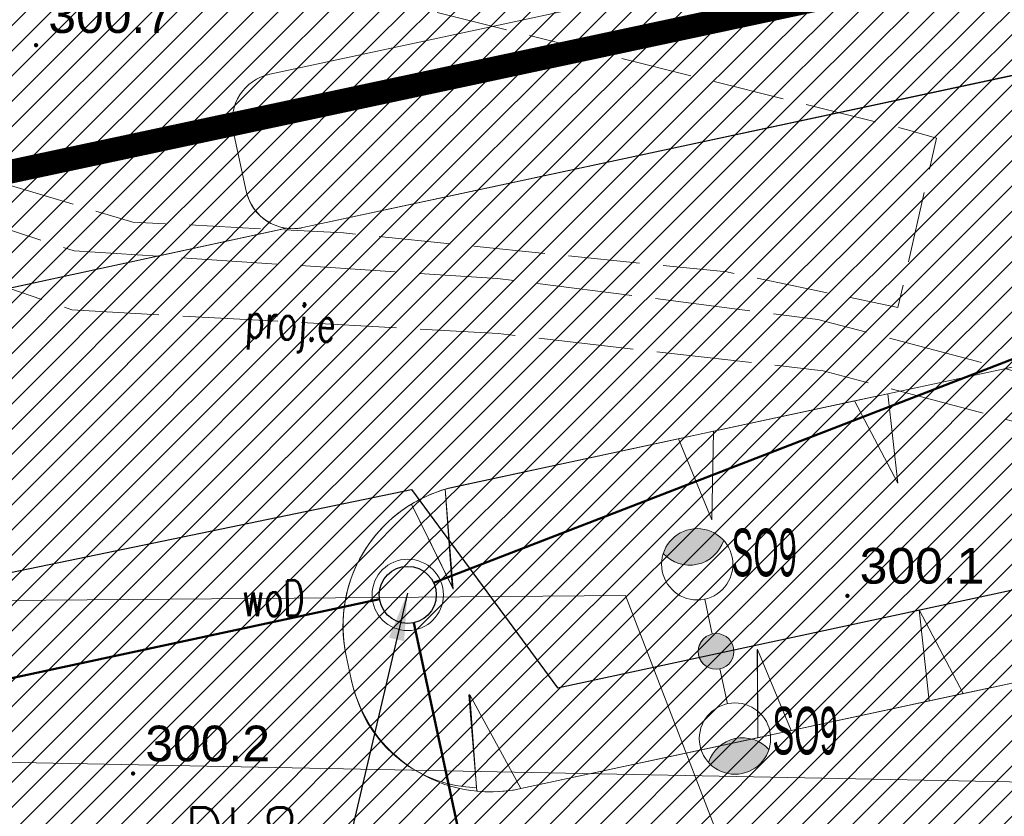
# Model space of a CAD drawing. Header units: metres. Extents: x 6567444 to 13135881, y 5574237 to 11149086.
# Tile 135 of 212: x 6567895 to 6567915, y 5574454 to 5574471. Entities that reach past the tile are written whole.
import ezdxf
from ezdxf.enums import TextEntityAlignment as Align

# ---------------------------------------------------------------- set-up
doc = ezdxf.new("R2010")
doc.units = ezdxf.units.M
for name, pattern in [('_MDCP$0$L_2_50', [2.5, 2, -0.5]), ('_MDCP$1$L_0_06', [2, 1.5, -0.5]), ('_PZT$0$Kropki przerywana 1', [250, 150, -100]), ('GE.I.6640.1.468.2024_MDCP_dodatkowe pomiary_12.03.2026$0$L_0_06', [2, 1.5, -0.5]), ('GE.I.6640.1.468.2024_MDCP_dodatkowe pomiary_12.03.2026$0$L_2_50', [2.5, 2, -0.5])]:
    doc.linetypes.add(name, pattern=pattern)
for name, color, linetype, lineweight in [('_MDCP$0$GES_PrzewodElektroenergetyczny_Projektowany', 7, 'Continuous', 18), ('_MDCP$0$OT_Komunikacja', 7, 'Continuous', 18), ('_MDCP$0$OTRN', 7, 'Continuous', 13), ('_MDCP$1$GES_PrzewodWodociagowy', 5, 'Continuous', 18), ('_TT_KAN_D', 96, 'Continuous', 50), ('_TT_KAN_D_Opis_PKT_I', 7, 'Continuous', 30), ('GE.I.6640.1.468.2024_MDCP_dodatkowe pomiary_12.03.2026$0$GES_PrzewodElektroenergetyczny_Projektowany', 7, 'Continuous', 18), ('GE.I.6640.1.468.2024_MDCP_dodatkowe pomiary_12.03.2026$0$GES_PrzewodWodociagowy', 5, 'Continuous', 18), ('GE.I.6640.1.468.2024_MDCP_dodatkowe pomiary_12.03.2026$0$OT_Komunikacja', 7, 'Continuous', 18), ('GE.I.6640.1.468.2024_MDCP_dodatkowe pomiary_12.03.2026$0$OTRN', 7, 'Continuous', 13), ('PT-IE-001 PZT - instal. elektr XREFF$0$SEL_sieci_oswietlenie_oprawy', 152, 'Continuous', 20)]:
    doc.layers.add(name, color=color, linetype=linetype, lineweight=lineweight)
for name, color, linetype in [('_MDCP$0$OTRN_O', 7, 'Continuous'), ('FORMA - Arch 01 - PZT 1 Strefy', 7, 'Continuous'), ('GE.I.6640.1.468.2024_MDCP_dodatkowe pomiary_12.03.2026$0$OTRN_O', 7, 'Continuous'), ('PT-IE-001 PZT - instal. elektr XREFF$0$SEL_atrybut_bloku1', 7, 'Continuous'), ('PT-IE-001 PZT - instal. elektr XREFF$0$SEL_atrybut_bloku2', 9, 'Continuous')]:
    doc.layers.add(name, color=color, linetype=linetype)
doc.layers.add('PT-IE-001 PZT - instal. elektr XREFF$0$SEL_sieci_kable_nN_oswietlenie', color=7, linetype='PT-IE-001 PZT - instal. elektr XREFF$0$SEL_eNN', lineweight=30, true_color=0xff7a7a)
doc.styles.add('_MDCP$0$BDOT', font='arial.ttf', dxfattribs={"width": 0.9})
doc.styles.add('_MDCP$0$STANDARD', font='simplex.shx')
doc.styles.add('GE.I.6640.1.468.2024_MDCP_dodatkowe pomiary_12.03.2026$0$BDOT', font='arial.ttf', dxfattribs={"width": 0.9})
doc.styles.add('GE.I.6640.1.468.2024_MDCP_dodatkowe pomiary_12.03.2026$0$STANDARD', font='simplex.shx')
doc.styles.add('PT-IE-001 PZT - instal. elektr XREFF$0$ARIAL', font='ARIALN.TTF', dxfattribs={"width": 0.8})
doc.styles.add('PT-IE-001 PZT - instal. elektr XREFF$0$ROMANS', font='ARIALN.TTF', dxfattribs={"width": 0.8})
doc.styles.add('ROMANS', font='romans.shx', dxfattribs={"width": 0.9})
doc.styles.get("Standard").update_dxf_attribs({"font": 'arial.ttf'})
doc.linetypes.add('PT-IE-001 PZT - instal. elektr XREFF$0$SEL_eNN', pattern='A,5,["eNN",PT-IE-001 PZT - instal. elektr XREFF$0$ARIAL,S=1,R=0,X=1.45,Y=0.25],5', length=10)
doc.dimstyles.new('ISO-25', dxfattribs={"dimtxt": 2.5, "dimasz": 2.5, "dimexe": 1.25, "dimexo": 0.625, "dimtad": 1, "dimtxsty": 'Standard', "dimcen": 2.5, "dimadec": 0, "dimazin": 0, "dimtfac": 1, "dimtmove": 0, "dimatfit": 3, "dimfxl": 1, "dimarcsym": 0})
pattern_1 = [(45, (0, 0), (-0.265165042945, 0.265165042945), [])]

# ---------------------------------------------------------------- blocks, each defined once
blk = doc.blocks.new('_MDCP$0$OTRN')
at = {"layer": '_MDCP$0$OTRN', "color": 0, "const_width": 0.09}
blk.add_lwpolyline([(-0.045, 0, 1), (0.045, 0, 1)], format="xyb", close=True, dxfattribs=at)
at = {"layer": '_MDCP$0$OTRN_O', "color": 0, "style": '_MDCP$0$BDOT'}
blk.add_attdef('RZEDNA', (0.514, 0.515), '', height=1.5, dxfattribs=at)
blk = doc.blocks.new('_MDCP')
at = {"layer": '_MDCP$0$GES_PrzewodElektroenergetyczny_Projektowany', "color": 1, "linetype": '_MDCP$0$L_2_50', "lineweight": 18, "flags": 128}
for points in [[(6567968.757, 5574418.447), (6567965.79, 5574417.788), (6567964.269, 5574419.682), (6567962.444, 5574428.423), (6567960.927, 5574438.382), (6567955.785, 5574440.828), (6567943.735, 5574448.879), (6567937.061, 5574453.287), (6567929.241, 5574458.206), (6567924.301, 5574460.739), (6567918.598, 5574463.02), (6567911.377, 5574464.921), (6567904.643, 5574465.783), (6567895.738, 5574466.364), (6567887.791, 5574468.949), (6567886.282, 5574470.192), (6567885.356, 5574472.785), (6567880.925, 5574493.141), (6567879.016, 5574496.438), (6567878.444, 5574499.11), (6567874.34, 5574499.268), (6567872.908, 5574505.876), (6567870.567, 5574509.67), (6567868.305, 5574511.329), (6567862.172, 5574511.906), (6567852.994, 5574510.772), (6567850.203, 5574522.019), (6567848.1, 5574529.505), (6567843.148, 5574549.062), (6567840.304, 5574561.676)], [(6567969.013, 5574417.508), (6567965.67, 5574416.775), (6567965.136, 5574416.988), (6567963.338, 5574419.374), (6567961.4, 5574428.408), (6567959.839, 5574437.722), (6567955.495, 5574439.686), (6567949.589, 5574443.706), (6567943.221, 5574448.01), (6567937.351, 5574451.781), (6567931.445, 5574455.553), (6567928.35, 5574457.367), (6567924.259, 5574459.573), (6567918.175, 5574462.063), (6567911.487, 5574463.842), (6567904.656, 5574464.624), (6567895.691, 5574465.123), (6567890.711, 5574466.83), (6567887.509, 5574467.826), (6567885.41, 5574469.356), (6567884.058, 5574472.665), (6567883.631, 5574475.084), (6567882.172, 5574482.199), (6567880.002, 5574492.125), (6567879.789, 5574492.837), (6567878.117, 5574495.647), (6567877.606, 5574498.034), (6567873.799, 5574498.12), (6567873.492, 5574498.529), (6567871.962, 5574505.181), (6567869.85, 5574508.829), (6567867.823, 5574510.339), (6567862.143, 5574510.874), (6567852.516, 5574509.777), (6567850.708, 5574516.687), (6567849.134, 5574522.547)]]:
    blk.add_lwpolyline(points, dxfattribs=at)
at = {"layer": '_MDCP$0$OT_Komunikacja', "color": 7, "linetype": '_MDCP$1$L_0_06', "lineweight": 18, "flags": 128}
blk.add_lwpolyline([(6567882.96, 5574514.19), (6567888.44, 5574477.38), (6567889.21, 5574475.79), (6567889.95, 5574474.97), (6567890.49, 5574474.7), (6567893.61, 5574473.71), (6567902.37, 5574471.63), (6567913.26, 5574468.91), (6567913.873, 5574468.734), (6567913.06, 5574465.175), (6567909.46, 5574465.92), (6567901.4, 5574466.74), (6567896.97, 5574466.97), (6567892.9, 5574468.19), (6567889.15, 5574469.24), (6567888, 5574469.69), (6567887.04, 5574470.68), (6567886.14, 5574472.85), (6567879.8, 5574500.83), (6567875.93, 5574514.86), (6567873.96, 5574525.12), (6567870.68, 5574544.68), (6567869.69, 5574556.86), (6567875.1, 5574558.32), (6567875.46, 5574553.45), (6567875.76, 5574549.86), (6567876.26, 5574547.82), (6567876.97, 5574544.24), (6567879.87, 5574529.68)], close=True, dxfattribs=at)
at = {"layer": '_MDCP$1$GES_PrzewodWodociagowy', "color": 5, "linetype": 'Continuous', "lineweight": 18, "flags": 128}
for points in [[(6567907.332, 5574459.117), (6567892.522, 5574458.995)], [(6567911.585, 5574448.06), (6567907.332, 5574459.117)]]:
    blk.add_lwpolyline(points, dxfattribs=at)
at = {"layer": '_MDCP$1$GES_PrzewodWodociagowy', "color": 5, "linetype": 'Continuous', "lineweight": 18}
blk.add_lwpolyline([(6567818.054, 5574440.375), (6567892.06, 5574455.65), (6567958.853, 5574454.349)], dxfattribs=at)
at = {"layer": '_MDCP$0$OTRN', "color": 14, "xscale": 0.5, "yscale": 0.5, "zscale": 0.5}
for p, values in [((6567894.94, 5574470.69, 300.711), {'RZEDNA': '300.7'}), ((6567911.998, 5574459.107, 300.122), {'RZEDNA': '300.1'}), ((6567896.979, 5574455.37, 300.155), {'RZEDNA': '300.2'})]:
    blk.add_blockref('_MDCP$0$OTRN', p, dxfattribs=at).add_auto_attribs(values)
at = {"layer": '_MDCP$0$GES_PrzewodElektroenergetyczny_Projektowany', "color": 1, "lineweight": 15, "style": '_MDCP$0$STANDARD', "width": 0.66}
blk.add_text('proj.e', height=0.75, rotation=-3.2, dxfattribs=at).set_placement((6567900.294, 5574464.867), align=Align.MIDDLE_CENTER)
at = {"layer": '_MDCP$1$GES_PrzewodWodociagowy', "color": 5, "lineweight": 15, "style": '_MDCP$0$STANDARD', "width": 0.66}
blk.add_text('woD', height=0.75, rotation=-359.5, dxfattribs=at).set_placement((6567899.927, 5574459.056), align=Align.MIDDLE_CENTER)
blk = doc.blocks.new('GE.I.6640.1.468.2024_MDCP_dodatkowe pomiary_12.03.2026$0$OTRN')
at = {"layer": 'GE.I.6640.1.468.2024_MDCP_dodatkowe pomiary_12.03.2026$0$OTRN', "color": 0, "const_width": 0.09}
blk.add_lwpolyline([(-0.045, 0, 1), (0.045, 0, 1)], format="xyb", close=True, dxfattribs=at)
at = {"layer": 'GE.I.6640.1.468.2024_MDCP_dodatkowe pomiary_12.03.2026$0$OTRN_O', "color": 0, "style": 'GE.I.6640.1.468.2024_MDCP_dodatkowe pomiary_12.03.2026$0$BDOT'}
blk.add_attdef('RZEDNA', (0.514, 0.515), '', height=1.5, dxfattribs=at)
blk = doc.blocks.new('GE.I.6640.1.468.2024_MDCP_dodatkowe pomiary_12.03.2026')
at = {"layer": 'GE.I.6640.1.468.2024_MDCP_dodatkowe pomiary_12.03.2026$0$GES_PrzewodElektroenergetyczny_Projektowany', "color": 1, "linetype": 'GE.I.6640.1.468.2024_MDCP_dodatkowe pomiary_12.03.2026$0$L_2_50', "lineweight": 18, "flags": 128}
for points in [[(6567968.757, 5574418.447), (6567965.79, 5574417.788), (6567964.269, 5574419.682), (6567962.444, 5574428.423), (6567960.927, 5574438.382), (6567955.785, 5574440.828), (6567943.735, 5574448.879), (6567937.061, 5574453.287), (6567929.241, 5574458.206), (6567924.301, 5574460.739), (6567918.598, 5574463.02), (6567911.377, 5574464.921), (6567904.643, 5574465.783), (6567895.738, 5574466.364), (6567887.791, 5574468.949), (6567886.282, 5574470.192), (6567885.356, 5574472.785), (6567880.925, 5574493.141), (6567879.016, 5574496.438), (6567878.444, 5574499.11), (6567874.34, 5574499.268), (6567872.908, 5574505.876), (6567870.567, 5574509.67), (6567868.305, 5574511.329), (6567862.172, 5574511.906), (6567852.994, 5574510.772), (6567850.203, 5574522.019), (6567848.1, 5574529.505), (6567843.148, 5574549.062), (6567840.304, 5574561.676)], [(6567969.013, 5574417.508), (6567965.67, 5574416.775), (6567965.136, 5574416.988), (6567963.338, 5574419.374), (6567961.4, 5574428.408), (6567959.839, 5574437.722), (6567955.495, 5574439.686), (6567949.589, 5574443.706), (6567943.221, 5574448.01), (6567937.351, 5574451.781), (6567931.445, 5574455.553), (6567928.35, 5574457.367), (6567924.259, 5574459.573), (6567918.175, 5574462.063), (6567911.487, 5574463.842), (6567904.656, 5574464.624), (6567895.691, 5574465.123), (6567890.711, 5574466.83), (6567887.509, 5574467.826), (6567885.41, 5574469.356), (6567884.058, 5574472.665), (6567883.631, 5574475.084), (6567882.172, 5574482.199), (6567880.002, 5574492.125), (6567879.789, 5574492.837), (6567878.117, 5574495.647), (6567877.606, 5574498.034), (6567873.799, 5574498.12), (6567873.492, 5574498.529), (6567871.962, 5574505.181), (6567869.85, 5574508.829), (6567867.823, 5574510.339), (6567862.143, 5574510.874), (6567852.516, 5574509.777), (6567850.708, 5574516.687), (6567849.134, 5574522.547)]]:
    blk.add_lwpolyline(points, dxfattribs=at)
at = {"layer": 'GE.I.6640.1.468.2024_MDCP_dodatkowe pomiary_12.03.2026$0$GES_PrzewodWodociagowy', "color": 5, "linetype": 'Continuous', "lineweight": 18, "flags": 128}
for points in [[(6567907.332, 5574459.117), (6567892.522, 5574458.995)], [(6567911.585, 5574448.06), (6567907.332, 5574459.117)]]:
    blk.add_lwpolyline(points, dxfattribs=at)
at = {"layer": 'GE.I.6640.1.468.2024_MDCP_dodatkowe pomiary_12.03.2026$0$GES_PrzewodWodociagowy', "color": 5, "linetype": 'Continuous', "lineweight": 18}
blk.add_lwpolyline([(6567818.054, 5574440.375), (6567892.06, 5574455.65), (6567958.853, 5574454.349)], dxfattribs=at)
at = {"layer": 'GE.I.6640.1.468.2024_MDCP_dodatkowe pomiary_12.03.2026$0$OT_Komunikacja', "color": 7, "linetype": 'GE.I.6640.1.468.2024_MDCP_dodatkowe pomiary_12.03.2026$0$L_0_06', "lineweight": 18, "flags": 128}
blk.add_lwpolyline([(6567882.96, 5574514.19), (6567888.44, 5574477.38), (6567889.21, 5574475.79), (6567889.95, 5574474.97), (6567890.49, 5574474.7), (6567893.61, 5574473.71), (6567902.37, 5574471.63), (6567913.26, 5574468.91), (6567913.873, 5574468.734), (6567913.06, 5574465.175), (6567909.46, 5574465.92), (6567901.4, 5574466.74), (6567896.97, 5574466.97), (6567892.9, 5574468.19), (6567889.15, 5574469.24), (6567888, 5574469.69), (6567887.04, 5574470.68), (6567886.14, 5574472.85), (6567879.8, 5574500.83), (6567875.93, 5574514.86), (6567873.96, 5574525.12), (6567870.68, 5574544.68), (6567869.69, 5574556.86), (6567875.1, 5574558.32), (6567875.46, 5574553.45), (6567875.76, 5574549.86), (6567876.26, 5574547.82), (6567876.97, 5574544.24), (6567879.87, 5574529.68)], close=True, dxfattribs=at)
at = {"layer": 'GE.I.6640.1.468.2024_MDCP_dodatkowe pomiary_12.03.2026$0$OTRN', "color": 14, "xscale": 0.5, "yscale": 0.5, "zscale": 0.5}
for p, values in [((6567894.94, 5574470.69, 300.711), {'RZEDNA': '300.7'}), ((6567911.998, 5574459.107, 300.122), {'RZEDNA': '300.1'}), ((6567896.979, 5574455.37, 300.155), {'RZEDNA': '300.2'})]:
    blk.add_blockref('GE.I.6640.1.468.2024_MDCP_dodatkowe pomiary_12.03.2026$0$OTRN', p, dxfattribs=at).add_auto_attribs(values)
at = {"layer": 'GE.I.6640.1.468.2024_MDCP_dodatkowe pomiary_12.03.2026$0$GES_PrzewodElektroenergetyczny_Projektowany', "color": 1, "lineweight": 15, "style": 'GE.I.6640.1.468.2024_MDCP_dodatkowe pomiary_12.03.2026$0$STANDARD', "width": 0.66}
blk.add_text('proj.e', height=0.75, rotation=-3.2, dxfattribs=at).set_placement((6567900.294, 5574464.867), align=Align.MIDDLE_CENTER)
at = {"layer": 'GE.I.6640.1.468.2024_MDCP_dodatkowe pomiary_12.03.2026$0$GES_PrzewodWodociagowy', "color": 5, "lineweight": 15, "style": 'GE.I.6640.1.468.2024_MDCP_dodatkowe pomiary_12.03.2026$0$STANDARD', "width": 0.66}
blk.add_text('woD', height=0.75, rotation=-359.5, dxfattribs=at).set_placement((6567899.927, 5574459.056), align=Align.MIDDLE_CENTER)
blk = doc.blocks.new('PT-IE-001 PZT - instal. elektr XREFF$0$oprawa zewnetrzna stojaca')
for points in [[(2.625, 0, 0.267949), (2.25, 0.65, 0.57735), (2.25, -0.65, 0.267949)], [(0.375, 0, 1), (-0.375, 0, 1)]]:
    blk.add_hatch(color=256).paths.add_polyline_path(points)
blk.add_line((1.125, 0), (0.375, 0))
for centre, radius in [((1.875, 0), 0.75), ((0, 0), 0.375)]:
    blk.add_circle(centre, radius)
blk.add_arc((2.625, 0), 0.75, 120, 240)
at = {"layer": 'PT-IE-001 PZT - instal. elektr XREFF$0$SEL_atrybut_bloku1', "style": 'PT-IE-001 PZT - instal. elektr XREFF$0$ROMANS', "width": 0.6, "flags": 8}
blk.add_attdef('TYP', text='', height=1, dxfattribs=at).set_placement((1.873, 0.9), align=Align.CENTER)
at = {"layer": 'PT-IE-001 PZT - instal. elektr XREFF$0$SEL_atrybut_bloku2', "style": 'PT-IE-001 PZT - instal. elektr XREFF$0$ROMANS', "width": 0.6, "flags": 8}
for tag, p in [('OPIS1', (1.873, -1.638)), ('OPIS2', (1.873, -2.499))]:
    blk.add_attdef(tag, text='', height=0.75, dxfattribs=at).set_placement(p, align=Align.CENTER)
blk = doc.blocks.new('PT-IE-001 PZT - instal. elektr XREFF')
at = {"layer": 'PT-IE-001 PZT - instal. elektr XREFF$0$SEL_sieci_kable_nN_oswietlenie', "ltscale": 0.8}
blk.add_lwpolyline([(6567886.944, 5574458.058), (6567902.83, 5574461.346), (6567905.9, 5574457.175), (6567905.9, 5574457.175), (6567932.597, 5574462.925), (6567933.231, 5574462.358)], dxfattribs=at)
at = {"layer": 'PT-IE-001 PZT - instal. elektr XREFF$0$SEL_sieci_oswietlenie_oprawy'}
ref = blk.add_blockref('PT-IE-001 PZT - instal. elektr XREFF$0$oprawa zewnetrzna stojaca', (6567909.236, 5574457.938), dxfattribs=dict(at, rotation=102.2005331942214))
ref.add_attrib('TYP', 'SO9', dxfattribs={"layer": 'PT-IE-001 PZT - instal. elektr XREFF$0$SEL_atrybut_bloku1', "height": 1, "style": 'PT-IE-001 PZT - instal. elektr XREFF$0$ROMANS', "width": 0.6, "flags": 8}).set_placement((6567910.247, 5574459.519), align=Align.CENTER)
ref = blk.add_blockref('PT-IE-001 PZT - instal. elektr XREFF$0$oprawa zewnetrzna stojaca', (6567909.237, 5574457.938), dxfattribs=dict(at, rotation=282.2005331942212))
ref.add_attrib('TYP', 'SO9', dxfattribs={"layer": 'PT-IE-001 PZT - instal. elektr XREFF$0$SEL_atrybut_bloku1', "height": 1, "style": 'PT-IE-001 PZT - instal. elektr XREFF$0$ROMANS', "width": 0.6, "flags": 8}).set_placement((6567911.108, 5574455.772), align=Align.CENTER)

msp = doc.modelspace()

# ---------------------------------------------------------------- block references
at = {"layer": 'Defpoints'}
msp.add_blockref('GE.I.6640.1.468.2024_MDCP_dodatkowe pomiary_12.03.2026', (0, 0), dxfattribs=at)

# ---------------------------------------------------------------- next in the draw order: block references
msp.add_blockref('_MDCP', (0, 0))

# ---------------------------------------------------------------- next in the draw order: linework, layer by layer
at = {"layer": '_TT_KAN_D'}
msp.add_line((6567903.298, 5574459.379), (6567930.412, 5574469.875), dxfattribs=at)
for points in [[(6567870.038, 5574452.136), (6567902.16, 5574459.039)], [(6567902.879, 5574458.541), (6567903.861, 5574453.974)]]:
    msp.add_lwpolyline(points, dxfattribs=at)
at = {"layer": '_TT_KAN_D', "lineweight": 13}
msp.add_circle((6567902.753, 5574459.128), 0.75, dxfattribs=at)
at = {"layer": '_TT_KAN_D', "lineweight": 30}
msp.add_circle((6567902.753, 5574459.128), 0.6, dxfattribs=at)
at = {"layer": 'Defpoints', "color": 6, "linetype": '_PZT$0$Kropki przerywana 1', "lineweight": 50, "ltscale": 0.01, "const_width": 0.5}
msp.add_lwpolyline([(6567846.825, 5574464.572), (6567852.935, 5574465.886), (6567856.959, 5574459.099), (6567863.876, 5574457.905), (6567881.468, 5574461.686), (6567884.062, 5574465.823), (6567941.534, 5574478.091)], dxfattribs=at)

# ---------------------------------------------------------------- next in the draw order: texts
at = {"layer": '_TT_KAN_D_Opis_PKT_I', "insert": (6567900.478, 5574454.654), "char_height": 1.2, "attachment_point": 3, "style": 'ROMANS'}
msp.add_mtext('\\W0.8;DI.8', dxfattribs=at)

# ---------------------------------------------------------------- next in the draw order: leaders
at = {"layer": '_TT_KAN_D_Opis_PKT_I', "lineweight": 25, "annotation_type": 0, "has_hookline": 1, "hookline_direction": 1, "text_width": 2.377}
msp.add_leader([(6567902.745, 5574459.165), (6567901.374, 5574453.295), (6567900.374, 5574453.295)], dimstyle='ISO-25', override={"dimasz": 1, "dimgap": 0.625, "dimtad": 3}, dxfattribs=at)

# ---------------------------------------------------------------- next in the draw order: block references
msp.add_blockref('PT-IE-001 PZT - instal. elektr XREFF', (0, 0))

# ---------------------------------------------------------------- next in the draw order: hatches: boundary and pattern name
at = {"layer": 'FORMA - Arch 01 - PZT 1 Strefy', "linetype": 'Continuous', "lineweight": 0, "true_color": 0x577933}
h = msp.add_hatch(dxfattribs=at)
h.set_pattern_fill('ANSI31', color=77, scale=3, style=0)
h.set_pattern_definition(pattern_1)
h.paths.add_polyline_path([(6567829, 5574517.24), (6567842.398, 5574471.118), (6567844.165, 5574471.632), (6567846.931, 5574462.111), (6567846.967, 5574484.472), (6567835.736, 5574536.73), (6567846.642, 5574539.074), (6567844.864, 5574547.35), (6567918.571, 5574563.191), (6567935.605, 5574483.933), (6567930.975, 5574476.768), (6567931.227, 5574475.595), (6567933.57, 5574476.098, 0.216609), (6567938.884, 5574480.085), (6567921.55, 5574567.86), (6567849.267, 5574550.953), (6567830.11, 5574546.47)])
at = {"layer": 'FORMA - Arch 01 - PZT 1 Strefy', "linetype": 'Continuous', "lineweight": 0, "true_color": 0x69697f}
h = msp.add_hatch(dxfattribs=at)
h.set_pattern_fill('ANSI31', color=8, scale=3, style=0)
h.set_pattern_definition(pattern_1)
h.paths.add_polyline_path([(6567875.437, 5574515.718), (6567883.567, 5574477.893), (6567884.58, 5574473.187), (6567886.578, 5574463.891), (6567886.587, 5574463.893), (6567900.21, 5574466.838, -0.318533), (6567899.358, 5574467.62), (6567899.085, 5574468.891, -0.414214), (6567899.852, 5574470.079), (6567930.975, 5574476.768), (6567935.605, 5574483.933), (6567924.844, 5574534.007), (6567916.781, 5574532.275), (6567916.886, 5574531.786, -0.414214), (6567911.513, 5574523.471)])
h.paths.add_polyline_path([(6567890.289, 5574475.183), (6567882.84, 5574509.83, -0.414214), (6567884.459, 5574511.827), (6567891.303, 5574513.297, -0.414214), (6567892.488, 5574512.529), (6567900.066, 5574477.285, -0.457655), (6567898.958, 5574476.024), (6567891.477, 5574474.416, -0.372067)], flags=0)
h.paths.add_polyline_path([(6567906.631, 5574477.673, -0.414214), (6567905.44, 5574478.44), (6567897.865, 5574513.685, -0.414214), (6567898.635, 5574514.873), (6567906.457, 5574516.554, -0.414214), (6567907.645, 5574515.787), (6567915.217, 5574480.541, -0.414214), (6567914.452, 5574479.354)], flags=0)
h.paths.add_polyline_path([(6567913.019, 5574516.942, -0.414214), (6567913.789, 5574518.13), (6567914.948, 5574518.379, -0.227837), (6567920.849, 5574516.958), (6567922.941, 5574515.251, -0.170304), (6567923.975, 5574513.557), (6567929.342, 5574488.599, -0.198912), (6567929.204, 5574487.846), (6567926.784, 5574484.101, -0.198912), (6567922.376, 5574481.057), (6567921.785, 5574480.93, -0.414214), (6567920.597, 5574481.697)], flags=0)
at = {"layer": 'FORMA - Arch 01 - PZT 1 Strefy', "linetype": 'Continuous', "lineweight": 0, "true_color": 0x606060}
h = msp.add_hatch(dxfattribs=at)
h.set_pattern_fill('ANSI31', color=251, scale=3, style=0)
h.set_pattern_definition(pattern_1)
h.paths.add_polyline_path([(6567877.761, 5574470.187), (6567884.905, 5574471.723), (6567884.671, 5574472.811), (6567884.473, 5574473.729), (6567883.567, 5574477.893), (6567878.678, 5574476.842), (6567871.324, 5574511.061), (6567876.212, 5574512.111), (6567874.387, 5574520.606), (6567909.387, 5574528.128), (6567910.438, 5574523.24), (6567911.513, 5574523.471, 0.390142), (6567916.985, 5574531.214), (6567916.781, 5574532.275), (6567866.729, 5574521.517)])
h = msp.add_hatch(dxfattribs=at)
h.set_pattern_fill('ANSI31', color=251, scale=3, style=0)
h.set_pattern_definition(pattern_1)
h.paths.add_polyline_path([(6567899.852, 5574470.079, 0.414214), (6567899.085, 5574468.891), (6567899.358, 5574467.62, 0.414214), (6567900.546, 5574466.853), (6567931.668, 5574473.542), (6567930.975, 5574476.768)])
at = {"layer": 'FORMA - Arch 01 - PZT 1 Strefy', "linetype": 'Continuous', "lineweight": 0, "true_color": 0x69697f}
h = msp.add_hatch(dxfattribs=at)
h.set_pattern_fill('ANSI31', color=8, scale=3, style=0)
h.set_pattern_definition(pattern_1)
h.paths.add_polyline_path([(6567868.664, 5574447.184), (6567873.254, 5574448.171), (6567873.813, 5574447.81), (6567888.539, 5574450.975, -0.233884), (6567889.399, 5574450.758, -0.164402), (6567889.726, 5574450.208), (6567892.634, 5574436.678), (6567887.555, 5574435.586), (6567887.676, 5574435.026), (6567887.676, 5574435.025, -0.414102), (6567887.215, 5574434.313), (6567887.039, 5574434.275), (6567887.371, 5574432.73), (6567888.657, 5574433.007), (6567888.619, 5574433.183, -0.414214), (6567889.08, 5574433.895), (6567893.049, 5574434.749), (6567893.322, 5574433.479), (6567898.21, 5574434.53), (6567906.331, 5574396.74), (6567909.836, 5574380.434), (6567926.815, 5574389.768), (6567940.833, 5574410.263, 0.198373), (6567942.208, 5574417.794), (6567932.917, 5574461.025), (6567905.128, 5574455.052, -0.414214), (6567901.564, 5574457.355), (6567901.459, 5574457.843, -0.414214), (6567903.762, 5574461.407), (6567939.749, 5574469.141, -0.063253), (6567941.005, 5574469.249), (6567939.792, 5574475.428, -0.052799), (6567938.687, 5574475.025), (6567900.546, 5574466.853, -0.086628), (6567900.202, 5574466.839), (6567886.587, 5574463.893), (6567887.53, 5574459.452), (6567888.307, 5574455.835), (6567882.192, 5574454.521), (6567875.153, 5574453.008), (6567867.754, 5574451.418)])
h.paths.add_polyline_path([(6567903.07, 5574442.847), (6567912.847, 5574444.948), (6567923.521, 5574395.283), (6567913.745, 5574393.181)], flags=0)
h.paths.add_polyline_path([(6567925.121, 5574405.928, -0.004779), (6567925.109, 5574405.984), (6567925.133, 5574405.989)], flags=0)
h.paths.add_polyline_path([(6567932.495, 5574408.258), (6567927.607, 5574407.207), (6567918.151, 5574451.203), (6567927.928, 5574453.304), (6567936.333, 5574414.197), (6567931.445, 5574413.146)], flags=0)
at = {"layer": 'FORMA - Arch 01 - PZT 1 Strefy', "linetype": 'Continuous', "lineweight": 0, "true_color": 0x786554}
h = msp.add_hatch(dxfattribs=at)
h.set_pattern_fill('ANSI31', color=37, scale=3, style=0)
h.set_pattern_definition(pattern_1)
h.paths.add_polyline_path([(6567901.587, 5574459.537, 0.144467), (6567901.459, 5574457.843), (6567901.564, 5574457.355, 0.027501), (6567901.651, 5574457.036, 0.323943), (6567904.198, 5574455.071), (6567904.06, 5574457.026), (6567905.128, 5574455.052), (6567910.112, 5574456.123), (6567910.109, 5574457.981), (6567910.813, 5574456.274), (6567913.717, 5574456.898), (6567913.505, 5574458.814), (6567914.434, 5574457.052), (6567918.2, 5574457.862), (6567918.267, 5574459.691), (6567918.947, 5574458.022), (6567921.583, 5574458.589), (6567921.363, 5574460.746), (6567922.507, 5574458.787), (6567925.354, 5574459.399), (6567925.143, 5574461.564), (6567926.077, 5574459.554), (6567928.186, 5574460.008), (6567928.156, 5574461.887), (6567929.676, 5574460.328), (6567930.326, 5574460.468), (6567931.067, 5574462.958), (6567932.052, 5574460.839), (6567932.917, 5574461.025), (6567933.247, 5574459.749), (6567934.9, 5574463.085), (6567939.696, 5574458.048), (6567940.647, 5574454.96), (6567943.72, 5574455.487), (6567941.43, 5574467.094, 0.149826), (6567935.507, 5574468.23), (6567927.118, 5574466.427), (6567924.105, 5574465.779), (6567924.158, 5574464.04), (6567923.418, 5574465.631), (6567920.732, 5574465.054), (6567920.944, 5574463.153), (6567920.175, 5574464.934), (6567917.375, 5574464.333), (6567917.315, 5574462.424), (6567916.604, 5574464.167), (6567912.849, 5574463.36), (6567913.058, 5574461.476), (6567912.148, 5574463.209), (6567909.184, 5574462.572), (6567909.147, 5574460.709), (6567908.445, 5574462.413), (6567903.541, 5574461.35), (6567903.687, 5574459.296), (6567902.835, 5574461.038, 0.16724)])
at = {"layer": 'FORMA - Arch 01 - PZT 1 Strefy', "linetype": 'Continuous', "lineweight": 0, "true_color": 0x577933}
h = msp.add_hatch(dxfattribs=at)
h.set_pattern_fill('ANSI31', color=77, scale=3, style=0)
h.set_pattern_definition(pattern_1)
h.paths.add_polyline_path([(6567912.849, 5574463.36), (6567912.148, 5574463.209), (6567913.058, 5574461.476)])
h = msp.add_hatch(dxfattribs=at)
h.set_pattern_fill('ANSI31', color=77, scale=3, style=0)
h.set_pattern_definition(pattern_1)
h.paths.add_polyline_path([(6567909.184, 5574462.572), (6567908.445, 5574462.413), (6567909.147, 5574460.709)])
h = msp.add_hatch(dxfattribs=at)
h.set_pattern_fill('ANSI31', color=77, scale=3, style=0)
h.set_pattern_definition(pattern_1)
h.paths.add_polyline_path([(6567903.762, 5574461.407, 0.083714), (6567902.835, 5574461.038), (6567903.71, 5574459.247), (6567903.541, 5574461.35), (6567908.445, 5574462.413)])
h = msp.add_hatch(dxfattribs=at)
h.set_pattern_fill('ANSI31', color=77, scale=3, style=0)
h.set_pattern_definition(pattern_1)
h.paths.add_polyline_path([(6567913.717, 5574456.898), (6567914.434, 5574457.052), (6567913.505, 5574458.814)])
h = msp.add_hatch(dxfattribs=at)
h.set_pattern_fill('ANSI31', color=77, scale=3, style=0)
h.set_pattern_definition(pattern_1)
h.paths.add_polyline_path([(6567874.014, 5574368.787), (6567903.73, 5574375.51), (6567926.87, 5574388.23), (6567941.769, 5574410.008), (6567945.87, 5574425.68), (6567946.274, 5574437.791), (6567944.961, 5574438.318), (6567943.09, 5574447.025), (6567939.696, 5574458.048), (6567938.856, 5574457.187), (6567945.454, 5574426.488), (6567940.566, 5574425.437), (6567942.208, 5574417.794, -0.198349), (6567940.833, 5574410.263), (6567926.815, 5574389.768), (6567903.433, 5574376.914), (6567873.643, 5574370.512)])
h = msp.add_hatch(dxfattribs=at)
h.set_pattern_fill('ANSI31', color=77, scale=3, style=0)
h.set_pattern_definition(pattern_1)
h.paths.add_polyline_path([(6567910.112, 5574456.123), (6567910.813, 5574456.274), (6567910.109, 5574457.981), (6567910.098, 5574457.978)])
h = msp.add_hatch(dxfattribs=at)
h.set_pattern_fill('ANSI31', color=77, scale=3, style=0)
h.set_pattern_definition(pattern_1)
h.paths.add_polyline_path([(6567904.06, 5574457.026), (6567904.04, 5574457.026), (6567904.203, 5574454.999, 0.077666), (6567905.128, 5574455.052)])

# ---------------------------------------------------------------- next in the draw order: linework, layer by layer
at = {"layer": 'FORMA - Arch 01 - PZT 1 Strefy', "color": 9, "linetype": 'Continuous', "lineweight": 13}
for p, q in [((6567930.975, 5574476.768), (6567899.852, 5574470.079)), ((6567900.546, 5574466.853), (6567931.668, 5574473.542)), ((6567899.085, 5574468.891), (6567899.358, 5574467.62))]:
    msp.add_line(p, q, dxfattribs=at)
at = {"layer": 'FORMA - Arch 01 - PZT 1 Strefy', "color": 254, "linetype": 'Continuous', "lineweight": 13, "true_color": 0xd2d2ff}
for p, q in [((6567899.852, 5574470.079), (6567930.975, 5574476.768)), ((6567938.687, 5574475.025), (6567900.546, 5574466.853)), ((6567903.762, 5574461.407), (6567939.749, 5574469.141)), ((6567899.358, 5574467.62), (6567899.085, 5574468.891)), ((6567900.202, 5574466.839), (6567886.587, 5574463.893)), ((6567886.587, 5574463.893), (6567900.21, 5574466.838)), ((6567932.917, 5574461.025), (6567905.128, 5574455.052)), ((6567901.564, 5574457.355), (6567901.459, 5574457.843))]:
    msp.add_line(p, q, dxfattribs=at)
at = {"layer": 'FORMA - Arch 01 - PZT 1 Strefy', "color": 31, "linetype": 'Continuous', "lineweight": 0, "true_color": 0xf1cba9}
for p, q in [((6567916.604, 5574464.167), (6567912.849, 5574463.36)), ((6567912.849, 5574463.36), (6567913.058, 5574461.476)), ((6567912.148, 5574463.209), (6567909.184, 5574462.572)), ((6567913.058, 5574461.476), (6567912.148, 5574463.209)), ((6567909.184, 5574462.572), (6567909.147, 5574460.709)), ((6567908.445, 5574462.413), (6567903.541, 5574461.35)), ((6567909.147, 5574460.709), (6567908.445, 5574462.413)), ((6567903.541, 5574461.35), (6567903.687, 5574459.296)), ((6567903.687, 5574459.296), (6567902.835, 5574461.038)), ((6567913.717, 5574456.898), (6567913.505, 5574458.814)), ((6567913.505, 5574458.814), (6567914.434, 5574457.052)), ((6567910.112, 5574456.123), (6567910.109, 5574457.981)), ((6567910.109, 5574457.981), (6567910.813, 5574456.274)), ((6567901.459, 5574457.843), (6567901.564, 5574457.355)), ((6567914.434, 5574457.052), (6567918.2, 5574457.862)), ((6567904.198, 5574455.071), (6567904.06, 5574457.026)), ((6567904.06, 5574457.026), (6567905.128, 5574455.052)), ((6567910.813, 5574456.274), (6567913.717, 5574456.898)), ((6567905.128, 5574455.052), (6567910.112, 5574456.123))]:
    msp.add_line(p, q, dxfattribs=at)
at = {"layer": 'FORMA - Arch 01 - PZT 1 Strefy', "color": 71, "linetype": 'Continuous', "lineweight": 13, "true_color": 0xaff266}
for p, q in [((6567912.849, 5574463.36), (6567912.148, 5574463.209)), ((6567913.058, 5574461.476), (6567912.849, 5574463.36)), ((6567912.148, 5574463.209), (6567913.058, 5574461.476)), ((6567909.184, 5574462.572), (6567908.445, 5574462.413)), ((6567909.147, 5574460.709), (6567909.184, 5574462.572)), ((6567903.541, 5574461.35), (6567908.445, 5574462.413)), ((6567908.445, 5574462.413), (6567903.762, 5574461.407)), ((6567908.445, 5574462.413), (6567909.147, 5574460.709)), ((6567903.71, 5574459.247), (6567903.541, 5574461.35)), ((6567902.835, 5574461.038), (6567903.71, 5574459.247)), ((6567914.434, 5574457.052), (6567913.505, 5574458.814)), ((6567913.505, 5574458.814), (6567913.717, 5574456.898)), ((6567910.109, 5574457.981), (6567910.098, 5574457.978)), ((6567910.098, 5574457.978), (6567910.112, 5574456.123)), ((6567910.813, 5574456.274), (6567910.109, 5574457.981)), ((6567904.06, 5574457.026), (6567904.04, 5574457.026)), ((6567904.04, 5574457.026), (6567904.203, 5574454.999)), ((6567905.128, 5574455.052), (6567904.06, 5574457.026)), ((6567913.717, 5574456.898), (6567914.434, 5574457.052)), ((6567910.112, 5574456.123), (6567910.813, 5574456.274))]:
    msp.add_line(p, q, dxfattribs=at)
at = {"layer": 'FORMA - Arch 01 - PZT 1 Strefy', "color": 9, "linetype": 'Continuous', "lineweight": 13}
for centre, start, end in [((6567900.062, 5574469.101), 102.1296, 192.1296), ((6567900.336, 5574467.83), 192.1296, 282.1296)]:
    msp.add_arc(centre, 1, start, end, dxfattribs=at)
at = {"layer": 'FORMA - Arch 01 - PZT 1 Strefy', "color": 254, "linetype": 'Continuous', "lineweight": 13, "true_color": 0xd2d2ff}
for centre, radius, start, end in [((6567900.062, 5574469.101), 1, 102.1296, 192.1296), ((6567900.336, 5574467.83), 1, 192.1296, 262.8033), ((6567900.336, 5574467.83), 1, 262.3253, 282.1296), ((6567904.392, 5574458.474), 3, 102.1296, 192.1296), ((6567904.497, 5574457.985), 3, 192.1296, 282.1296)]:
    msp.add_arc(centre, radius, start, end, dxfattribs=at)
at = {"layer": 'FORMA - Arch 01 - PZT 1 Strefy', "color": 71, "linetype": 'Continuous', "lineweight": 13, "true_color": 0xaff266}
for centre, start, end in [((6567904.392, 5574458.474), 102.1296, 121.2707), ((6567904.497, 5574457.985), 264.3654, 282.1296)]:
    msp.add_arc(centre, 3, start, end, dxfattribs=at)
at = {"layer": 'FORMA - Arch 01 - PZT 1 Strefy', "color": 31, "linetype": 'Continuous', "lineweight": 0, "true_color": 0xf1cba9}
for centre, radius, start, end in [((6567904.392, 5574458.474), 3, 121.2707, 159.2478), ((6567904.392, 5574458.474), 3, 159.2478, 192.1296), ((6567904.497, 5574457.985), 3, 192.1296, 198.4308), ((6567904.282, 5574457.813), 2.743, 196.4421, 268.2396)]:
    msp.add_arc(centre, radius, start, end, dxfattribs=at)

doc.saveas('drawing.dxf')
